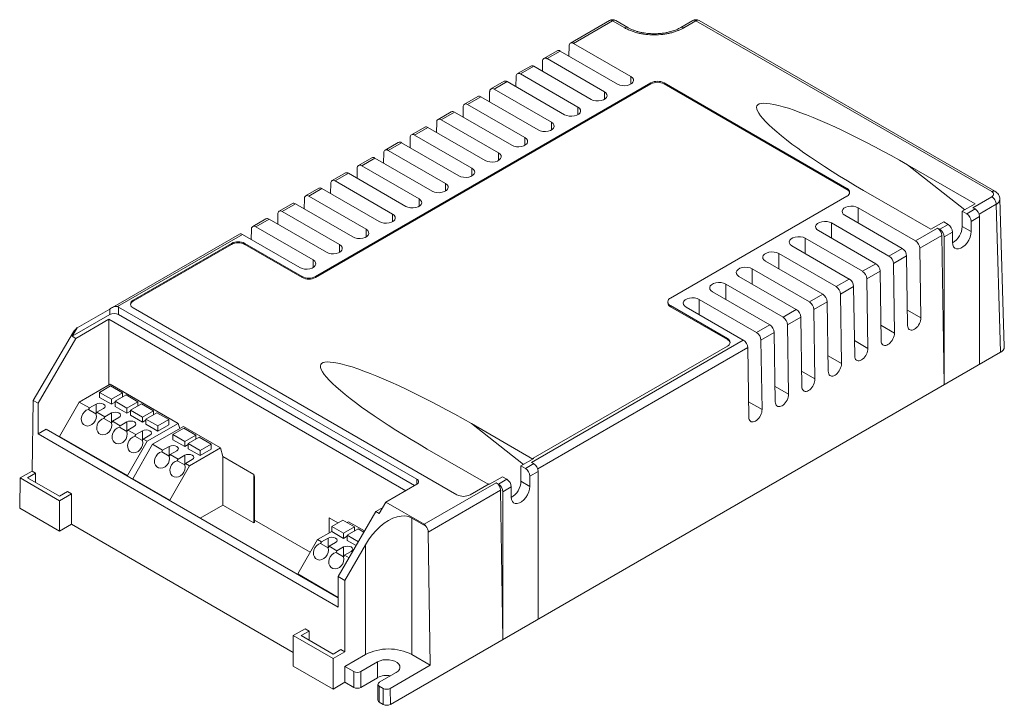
# Model space of a CAD drawing. Header units: millimetres. Extents: x -80 to 78, y -45 to 65.
import ezdxf

# ---------------------------------------------------------------- set-up
doc = ezdxf.new("R2010")
doc.units = ezdxf.units.MM

msp = doc.modelspace()

# ---------------------------------------------------------------- linework, layer by layer
at = {"color": 7, "linetype": 'Continuous', "lineweight": 15}
for p, q in [((14.25, 64.69), (7.99, 61.08)), ((17.19, 63.57), (15.25, 64.69)), ((27.6, 64.69), (25.66, 63.57)), ((76.01, 37.32), (28.6, 64.69)), ((8.49, 61.03), (14.75, 64.64)), ((16.69, 63.52), (14.75, 64.64)), ((28.1, 64.64), (26.16, 63.52)), ((28.1, 64.64), (75.51, 37.27)), ((7.76, 59), (7.78, 60.63)), ((8.49, 61.03), (17.68, 55.72)), ((5.87, 59.85), (3.75, 58.63)), ((4.25, 58.58), (6.37, 59.8)), ((4.25, 58.58), (13.44, 53.27)), ((15.56, 54.5), (6.37, 59.8)), ((1.63, 57.4), (-0.5, 56.18)), ((0, 56.13), (2.13, 57.35)), ((11.31, 52.05), (2.13, 57.35)), ((3.52, 56.55), (3.54, 58.18)), ((-0.73, 54.1), (-0.7, 55.74)), ((0, 56.13), (9.19, 50.83)), ((-32.86, 23.67), (20.88, 54.69)), ((20.88, 54.53), (-32.86, 23.51)), ((-2.62, 54.95), (-4.74, 53.73)), ((-4.24, 53.68), (-2.12, 54.9)), ((-4.24, 53.68), (4.95, 48.38)), ((7.07, 49.6), (-2.12, 54.9)), ((20.88, 54.53), (20.88, 54.69)), ((23, 54.69), (52.31, 37.77)), ((23, 54.53), (23, 54.69)), ((52.31, 37.61), (23, 54.53)), ((-6.86, 52.51), (-8.98, 51.28)), ((-8.48, 51.23), (-6.36, 52.46)), ((2.83, 47.15), (-6.36, 52.46)), ((-4.97, 51.65), (-4.95, 53.29)), ((-9.21, 49.2), (-9.19, 50.84)), ((-8.48, 51.23), (0.71, 45.93)), ((-11.1, 50.06), (-13.22, 48.83)), ((-12.72, 48.78), (-10.6, 50.01)), ((-1.41, 44.7), (-10.6, 50.01)), ((-15.34, 47.61), (-17.47, 46.38)), ((-16.97, 46.33), (-14.84, 47.56)), ((-5.66, 42.25), (-14.84, 47.56)), ((-13.46, 46.76), (-13.43, 48.39)), ((-12.72, 48.78), (-3.54, 43.48)), ((-17.7, 44.31), (-17.67, 45.94)), ((-16.97, 46.33), (-7.78, 41.03)), ((-19.59, 45.16), (-21.71, 43.93)), ((-21.21, 43.88), (-19.09, 45.11)), ((-9.9, 39.8), (-19.09, 45.11)), ((-23.83, 42.71), (-25.95, 41.48)), ((-25.45, 41.43), (-23.33, 42.66)), ((-14.14, 37.35), (-23.33, 42.66)), ((-21.94, 41.86), (-21.92, 43.49)), ((-21.21, 43.88), (-12.02, 38.58)), ((-26.18, 39.41), (-26.16, 41.04)), ((-25.45, 41.43), (-16.26, 36.13)), ((62.03, 41.55), (72.83, 35.31)), ((-28.07, 40.26), (-30.19, 39.03)), ((-29.69, 38.98), (-27.57, 40.21)), ((-18.38, 34.91), (-27.57, 40.21)), ((-30.43, 36.96), (-30.4, 38.59)), ((-29.69, 38.98), (-20.51, 33.68)), ((-32.32, 37.81), (-34.44, 36.59)), ((-33.94, 36.54), (-31.82, 37.76)), ((-33.94, 36.54), (-24.75, 31.23)), ((-22.63, 32.46), (-31.82, 37.76)), ((52.31, 36.55), (24.02, 20.22)), ((52.31, 37.61), (52.31, 37.77)), ((65.76, 31.23), (54.96, 37.47)), ((75.51, 36.46), (72.47, 34.7)), ((-36.56, 35.36), (-38.68, 34.14)), ((-38.18, 34.09), (-36.06, 35.31)), ((-26.87, 30.01), (-36.06, 35.31)), ((-34.67, 34.51), (-34.64, 36.14)), ((70.78, 34.13), (72.83, 35.31)), ((76.22, 35.25), (76.93, 11.55)), ((77.52, 12.39), (76.8, 36.11)), ((-38.91, 32.06), (-38.89, 33.69)), ((-38.18, 34.09), (-28.99, 28.78)), ((61.16, 28.17), (51.97, 33.48)), ((54.09, 34.7), (63.28, 29.4)), ((70.78, 34.13), (71.49, 33.72)), ((70.78, 31.68), (70.78, 34.13)), ((72.83, 34.5), (71.49, 33.72)), ((72.2, 32.5), (73.54, 33.27)), ((72.47, 34.7), (72.83, 34.5)), ((73.54, 33.27), (73.54, 9.59)), ((-40.8, 32.91), (-42.92, 31.69)), ((-42.42, 31.64), (-40.3, 32.86)), ((-42.42, 31.64), (-33.23, 26.33)), ((-31.11, 27.56), (-40.3, 32.86)), ((49.85, 32.25), (59.04, 26.95)), ((65.76, 31.23), (67.81, 32.42)), ((68.52, 32.01), (67.18, 31.23)), ((68.52, 32.01), (67.81, 32.42)), ((70.78, 31.68), (72.2, 30.86)), ((72.2, 30.86), (72.2, 32.5)), ((-45.04, 30.46), (-65.47, 18.67)), ((-64.57, 18.85), (-44.54, 30.41)), ((-35.36, 25.11), (-44.54, 30.41)), ((-43.15, 29.61), (-43.13, 31.24)), ((56.92, 25.72), (47.73, 31.03)), ((66.82, 31.44), (63.28, 29.4)), ((67.52, 30.23), (63.99, 28.19)), ((67.18, 31.23), (66.82, 31.44)), ((67.88, 6.33), (67.52, 30.23)), ((67.88, 30.01), (69.23, 30.78)), ((67.88, 6.33), (67.88, 30.01)), ((69.23, 30.78), (69.23, 29.15)), ((-62.07, 19.87), (-46.3, 28.98)), ((-46.3, 28.81), (-62.07, 19.71)), ((-46.3, 28.81), (-46.3, 28.98)), ((-44.18, 28.98), (-34.99, 23.67)), ((-44.18, 28.81), (-44.18, 28.98)), ((-34.99, 23.51), (-44.18, 28.81)), ((52.67, 23.27), (43.49, 28.58)), ((45.61, 29.8), (54.8, 24.5)), ((41.37, 27.35), (50.55, 22.05)), ((61.16, 28.17), (59.04, 26.95)), ((61.87, 26.96), (59.75, 25.74)), ((62.03, 15.83), (61.87, 26.96)), ((63.99, 28.19), (64.16, 17.05)), ((48.43, 20.82), (39.24, 26.13)), ((56.92, 25.72), (54.8, 24.5)), ((59.75, 25.74), (59.91, 14.6)), ((-34.99, 23.67), (-34.99, 23.51)), ((-32.86, 23.51), (-32.86, 23.67)), ((44.19, 18.38), (35, 23.68)), ((37.12, 24.9), (46.31, 19.6)), ((57.62, 24.51), (55.5, 23.29)), ((57.79, 13.38), (57.62, 24.51)), ((32.88, 22.46), (42.07, 17.15)), ((52.67, 23.27), (50.55, 22.05)), ((55.5, 23.29), (55.67, 12.15)), ((39.95, 15.93), (30.76, 21.23)), ((48.43, 20.82), (46.31, 19.6)), ((53.38, 22.06), (51.26, 20.84)), ((51.26, 20.84), (51.43, 9.71)), ((53.55, 10.93), (53.38, 22.06)), ((-62.07, 19.71), (-62.07, 19.87)), ((23.59, 19.61), (23.59, 19.44)), ((24.02, 19), (33.15, 13.73)), ((24.02, 18.83), (24.02, 19)), ((28.64, 20.01), (37.83, 14.7)), ((49.14, 19.61), (47.02, 18.39)), ((49.31, 8.48), (49.14, 19.61)), ((-65.83, 17.56), (-71.84, 14.09)), ((-71.07, 15.42), (-65.83, 18.45)), ((-65.83, 17.56), (-65.83, 18.45)), ((-64.42, 18.78), (-16.62, -8.81)), ((-64.42, 18.78), (-64.42, 17.56)), ((-16.97, -9.83), (-64.42, 17.56)), ((-10.2, -11.29), (-62.07, 18.65)), ((33.15, 13.57), (24.02, 18.83)), ((35.7, 13.48), (26.52, 18.78)), ((44.19, 18.38), (42.07, 17.15)), ((47.02, 18.39), (47.18, 7.26)), ((-71.28, 13.76), (-65.97, 16.82)), ((-65.97, 16.82), (-18.38, -10.65)), ((-65.97, 16.82), (-65.97, 6.29)), ((39.95, 15.93), (37.83, 14.7)), ((44.9, 17.17), (42.78, 15.94)), ((42.78, 15.94), (42.94, 4.81)), ((45.06, 6.03), (44.9, 17.17)), ((-78.1, 3.82), (-71.61, 14.8)), ((-71.07, 15.42), (-71.84, 14.09)), ((40.65, 14.72), (38.53, 13.49)), ((40.82, 3.58), (40.65, 14.72)), ((-77.29, 3.35), (-71.28, 13.76)), ((-71.84, 14.09), (-71.28, 13.76)), ((35.7, 13.48), (1.76, -6.12)), ((33.15, 13.57), (33.15, 13.73)), ((38.53, 13.49), (38.7, 2.36)), ((-20.86, -44.9), (76.93, 11.55)), ((33.15, 12.5), (2.03, -5.46)), ((36.58, 1.13), (36.41, 12.27)), ((-65.74, 6.42), (-70.71, 3.55)), ((-65.74, 6.42), (-54.85, 0.14)), ((-65.69, 6.13), (-67.46, 5.1)), ((-67.46, 5.1), (-65.55, 4)), ((-67.46, 4.29), (-67.46, 5.1)), ((-63.78, 5.02), (-65.69, 6.13)), ((-65.55, 4), (-63.78, 5.02)), ((-63.78, 4.37), (-63.78, 5.02)), ((-78.1, 3.82), (-78.27, -7.51)), ((-77.29, 3.35), (-78.1, 3.82)), ((-77.29, -1.55), (-77.29, 3.35)), ((-70.71, 3.55), (-73.89, -1.96)), ((-70.71, 3.55), (-69.08, 2.61)), ((-69.08, 2.61), (-68.02, 3.23)), ((-67.46, 4.29), (-65.55, 3.19)), ((-65.55, 4), (-65.55, 3.19)), ((-65.55, 3.19), (-64.98, 3.51)), ((-63.22, 4.7), (-64.98, 3.68)), ((-64.98, 3.68), (-63.07, 2.57)), ((-64.98, 2.86), (-64.98, 3.68)), ((-61.31, 3.59), (-63.22, 4.7)), ((-63.07, 2.57), (-61.31, 3.59)), ((-60.74, 3.27), (-62.51, 2.25)), ((-61.31, 2.94), (-61.31, 3.59)), ((-58.83, 2.17), (-60.74, 3.27)), ((-69.23, 2.37), (-69.08, 2.61)), ((-69.23, 2.37), (-68.03, 1.67)), ((-67.88, 1.92), (-68.03, 1.67)), ((-66.82, 2.53), (-67.88, 1.92)), ((-67.88, 1.92), (-66.61, 1.19)), ((-66.61, 1.19), (-65.55, 1.8)), ((-64.98, 2.86), (-63.07, 1.76)), ((-63.07, 2.57), (-63.07, 1.76)), ((-63.07, 1.76), (-62.51, 2.08)), ((-62.51, 2.25), (-60.6, 1.15)), ((-62.51, 1.43), (-62.51, 2.25)), ((-60.6, 1.15), (-58.83, 2.17)), ((-58.27, 1.84), (-60.03, 0.82)), ((-58.83, 1.51), (-58.83, 2.17)), ((-56.36, 0.74), (-58.27, 1.84)), ((-66.75, 0.94), (-66.61, 1.19)), ((-66.75, 0.94), (-65.55, 0.24)), ((-65.41, 0.49), (-65.55, 0.24)), ((-64.35, 1.1), (-65.41, 0.49)), ((-65.41, 0.49), (-64.13, -0.24)), ((-64.13, -0.24), (-63.07, 0.37)), ((-62.51, 1.43), (-60.6, 0.33)), ((-60.6, 1.15), (-60.6, 0.33)), ((-60.6, 0.33), (-60.03, 0.66)), ((-60.03, 0.82), (-58.12, -0.28)), ((-60.03, 0), (-60.03, 0.82)), ((-60.03, 0), (-58.12, -1.1)), ((-59.82, -2.73), (-54.85, 0.14)), ((-58.12, -0.28), (-56.36, 0.74)), ((-56.36, -0.08), (-56.36, 0.74)), ((-54.85, 0.14), (-54.62, -0.71)), ((-7.88, 0.1), (1.98, -5.59)), ((-76.01, -0.81), (-77.29, -1.55)), ((-29.2, -29.31), (-77.29, -1.55)), ((-76.01, -0.81), (-29.2, -27.84)), ((-64.28, -0.49), (-64.13, -0.24)), ((-64.28, -0.49), (-63.08, -1.19)), ((-62.93, -0.94), (-63.08, -1.19)), ((-61.87, -0.32), (-62.93, -0.94)), ((-62.93, -0.94), (-61.66, -1.67)), ((-61.66, -1.67), (-60.6, -1.06)), ((-54, -0.35), (-58.97, -3.22)), ((-58.12, -1.1), (-56.36, -0.08)), ((-58.12, -0.28), (-58.12, -1.1)), ((-53.95, -0.65), (-55.72, -1.67)), ((-48.06, -3.78), (-54, -0.35)), ((-52.04, -1.75), (-53.95, -0.65)), ((-73.89, -1.96), (-63, -8.24)), ((-73.89, -1.96), (-73.89, -2.04)), ((-63, -8.24), (-59.82, -2.73)), ((-61.8, -1.92), (-61.66, -1.67)), ((-61.8, -1.92), (-60.6, -2.61)), ((-60.46, -2.37), (-60.6, -2.61)), ((-59.4, -1.75), (-60.46, -2.37)), ((-60.46, -2.37), (-59.82, -2.73)), ((-55.72, -1.67), (-53.81, -2.77)), ((-55.72, -2.49), (-55.72, -1.67)), ((-55.72, -2.49), (-53.81, -3.59)), ((-53.81, -2.77), (-52.04, -1.75)), ((-53.81, -2.77), (-53.81, -3.59)), ((-51.48, -2.08), (-53.25, -3.1)), ((-53.25, -3.1), (-51.34, -4.2)), ((-53.25, -3.92), (-53.25, -3.1)), ((-52.04, -2.41), (-52.04, -1.75)), ((-49.57, -3.18), (-51.48, -2.08)), ((-58.97, -3.22), (-62.15, -8.73)), ((-57.35, -4.16), (-58.97, -3.22)), ((-57.49, -4.41), (-57.35, -4.16)), ((-57.49, -4.41), (-56.29, -5.1)), ((-57.35, -4.16), (-56.29, -3.55)), ((-55.08, -4.24), (-56.14, -4.86)), ((-53.81, -3.59), (-53.25, -3.26)), ((-53.25, -3.92), (-51.34, -5.02)), ((-48.06, -3.78), (-53.03, -6.65)), ((-51.34, -4.2), (-49.57, -3.18)), ((-51.34, -5.02), (-49.57, -4)), ((-51.34, -4.2), (-51.34, -5.02)), ((-49.57, -4), (-49.57, -3.18)), ((-48.06, -3.78), (-47.69, -5.17)), ((-5.18, -9.62), (-14.95, -3.98)), ((-56.14, -4.86), (-56.29, -5.1)), ((-54.87, -5.59), (-56.14, -4.86)), ((-55.02, -5.84), (-54.87, -5.59)), ((-55.02, -5.84), (-53.81, -6.53)), ((-54.87, -5.59), (-53.81, -4.98)), ((-53.67, -6.28), (-53.81, -6.53)), ((-52.61, -5.67), (-53.67, -6.28)), ((-53.03, -6.65), (-53.67, -6.28)), ((-47.69, -12.96), (-47.69, -5.17)), ((-47.69, -5.17), (-42.74, -8.03)), ((2.12, -5.51), (0.07, -6.69)), ((1.76, -6.12), (2.12, -6.32)), ((2.03, -5.46), (2.12, -5.51)), ((2.03, -5.46), (2.03, -5.56)), ((-80.18, -8.61), (-78.27, -7.51)), ((-78.98, -8.57), (-77.71, -7.84)), ((-77.71, -7.84), (-78.27, -7.51)), ((-77.71, -7.84), (-77.71, -9.31)), ((-56.21, -12.16), (-53.03, -6.65)), ((0.07, -6.69), (0.78, -7.1)), ((0.07, -9.14), (0.07, -6.69)), ((2.12, -6.32), (0.78, -7.1)), ((1.48, -8.32), (2.83, -7.55)), ((2.83, -7.55), (2.83, -31.23)), ((-80.18, -8.61), (-80.26, -13.47)), ((-73.89, -12.25), (-80.18, -8.61)), ((-73.89, -11.51), (-78.98, -8.57)), ((-63, -8.24), (-63, -8.33)), ((-62.15, -8.73), (-56.21, -12.16)), ((-62.15, -8.73), (-62.15, -8.82)), ((-42.74, -8.03), (-42.74, -15.81)), ((-42.74, -8.03), (-42.64, -8.41)), ((-42.64, -8.41), (-42.64, -15.76)), ((-3.89, -9.38), (-15.42, -16.04)), ((-2.9, -8.41), (-4.95, -9.59)), ((-3.54, -9.59), (-3.89, -9.38)), ((-2.19, -8.81), (-3.54, -9.59)), ((-2.19, -8.81), (-2.9, -8.41)), ((0.07, -9.14), (1.48, -9.96)), ((1.48, -9.96), (1.48, -8.32)), ((-72.62, -10.78), (-73.89, -11.51)), ((-71.98, -11.14), (-72.62, -10.78)), ((-16.62, -9.63), (-21.57, -12.49)), ((-3.19, -10.59), (-14.78, -17.29)), ((-5.04, -9.54), (-8.08, -11.29)), ((-4.95, -9.59), (-5.04, -9.54)), ((-2.83, -34.49), (-3.19, -10.59)), ((-2.83, -10.81), (-1.48, -10.04)), ((-2.83, -34.49), (-2.83, -10.81)), ((-1.48, -10.04), (-1.48, -11.67)), ((-71.98, -11.14), (-73.89, -12.25)), ((-73.89, -12.25), (-73.89, -17.14)), ((-71.98, -11.14), (-71.98, -16.04)), ((-56.21, -12.24), (-56.21, -12.16)), ((-22.63, -14.32), (-21.57, -12.49)), ((-21.57, -12.49), (-15.42, -16.04)), ((-80.26, -13.47), (-73.89, -17.14)), ((-51.33, -15.06), (-47.69, -12.96)), ((-47.69, -12.96), (-42.74, -15.81)), ((-29.2, -24.41), (-23.19, -14)), ((-22.06, -13.34), (-23.19, -14)), ((-23.19, -14), (-22.63, -14.32)), ((-42.64, -15.76), (-42.74, -15.81)), ((-33.69, -20.51), (-42.64, -15.35)), ((-30.65, -17.41), (-30.65, -15.01)), ((-30.65, -15.01), (-29.28, -15.8)), ((-28.5, -15.35), (-30.26, -16.37)), ((-26.59, -16.45), (-28.5, -15.35)), ((-27.56, -15.62), (-27.79, -15.75)), ((-24.99, -17.1), (-27.56, -15.62)), ((-17.43, -15.04), (-15.18, -16.34)), ((-17.43, -36.92), (-17.43, -15.04)), ((-73.89, -17.14), (-71.98, -16.04)), ((-71.98, -16.04), (-36.42, -36.58)), ((-30.26, -17.18), (-32.53, -18.49)), ((-30.26, -16.37), (-28.35, -17.47)), ((-30.26, -17.18), (-30.26, -16.37)), ((-30.26, -17.18), (-28.35, -18.29)), ((-28.35, -17.47), (-26.59, -16.45)), ((-26.02, -16.77), (-27.79, -17.8)), ((-26.59, -17.1), (-26.59, -16.45)), ((-25.1, -17.31), (-26.02, -16.77)), ((-14.78, -17.29), (-14.46, -38.63)), ((-32.53, -18.49), (-35.71, -24)), ((-31.89, -18.86), (-32.53, -18.49)), ((-32.03, -19.11), (-31.89, -18.86)), ((-31.89, -18.86), (-30.83, -18.24)), ((-28.35, -17.47), (-28.35, -18.29)), ((-28.35, -18.29), (-27.79, -17.96)), ((-27.79, -17.8), (-25.99, -18.84)), ((-27.79, -18.61), (-27.79, -17.8)), ((-27.79, -18.61), (-26.34, -19.45)), ((-32.03, -19.11), (-30.83, -19.8)), ((-30.69, -19.55), (-30.83, -19.8)), ((-29.63, -18.94), (-30.69, -19.55)), ((-29.42, -20.29), (-30.69, -19.55)), ((-29.56, -20.53), (-29.42, -20.29)), ((-29.42, -20.29), (-28.35, -19.67)), ((-27.15, -20.37), (-28.21, -20.98)), ((-28.14, -25.02), (-24.85, -19.33)), ((-24.85, -19.33), (-24.85, -36.92)), ((-29.56, -20.53), (-28.36, -21.23)), ((-28.21, -20.98), (-28.36, -21.23)), ((-27.47, -21.41), (-28.21, -20.98)), ((-35.71, -24), (-29.2, -27.76)), ((-35.71, -24), (-35.71, -24.08)), ((-28.14, -25.02), (-29.2, -24.41)), ((-29.2, -24.41), (-29.2, -29.31)), ((-28.14, -36.45), (-28.14, -25.02)), ((-36.42, -33.88), (-34.51, -32.78)), ((-34.51, -32.78), (-33.87, -33.15)), ((-30.05, -37.55), (-36.42, -33.88)), ((-36.42, -33.88), (-36.42, -38.78)), ((-35.14, -33.88), (-33.87, -33.15)), ((-30.05, -36.82), (-35.14, -33.88)), ((-33.87, -33.15), (-33.87, -34.61)), ((-28.78, -36.08), (-30.05, -36.82)), ((-28.78, -36.08), (-28.14, -36.45)), ((-30.05, -37.55), (-28.14, -36.45)), ((-30.05, -42.45), (-30.05, -37.55)), ((-24.85, -36.92), (-28.14, -38.82)), ((-14.46, -38.63), (-17.43, -36.92)), ((-36.42, -38.78), (-30.05, -42.45)), ((-28.14, -38.82), (-28.14, -41.35)), ((-26.73, -39.64), (-28.14, -38.82)), ((-25.6, -39.64), (-22.91, -38.09)), ((-22.91, -40.62), (-22.91, -38.09)), ((-14.46, -38.63), (-20.9, -42.35)), ((-26.73, -42.17), (-26.73, -39.64)), ((-25.6, -42.17), (-25.6, -39.64)), ((-25.6, -42.17), (-22.91, -40.62)), ((-19.94, -39.8), (-22.63, -41.35)), ((-30.05, -42.45), (-28.14, -41.35)), ((-28.14, -41.35), (-26.73, -42.17)), ((-22.86, -41.68), (-22.86, -44.21)), ((-22.63, -42), (-22.03, -42.35)), ((-22.63, -44.54), (-22.63, -42)), ((-22.03, -42.35), (-21.99, -44.9)), ((-20.9, -42.35), (-20.86, -44.9)), ((-22.63, -44.54), (-21.99, -44.9))]:
    msp.add_line(p, q, dxfattribs=at)
at = {"color": 8, "linetype": 'Continuous', "lineweight": 15}
for p, q in [((17.68, 55.72), (17.68, 54.5)), ((13.44, 53.27), (13.44, 52.05)), ((9.19, 50.83), (9.19, 49.6)), ((4.95, 48.38), (4.95, 47.15)), ((0.71, 45.93), (0.71, 44.7)), ((-3.54, 43.48), (-3.54, 42.25)), ((-7.78, 41.03), (-7.78, 39.8)), ((62.03, 41.55), (71.21, 34.38)), ((-12.02, 38.58), (-12.02, 37.35)), ((-16.26, 36.13), (-16.26, 34.91)), ((76.22, 35.25), (73.47, 33.66)), ((-20.51, 33.68), (-20.51, 32.46)), ((54.09, 32.25), (54.09, 34.7)), ((49.85, 29.8), (49.85, 32.25)), ((-24.75, 31.23), (-24.75, 30.01)), ((-28.99, 28.78), (-28.99, 27.56)), ((45.61, 27.35), (45.61, 29.8)), ((41.37, 24.9), (41.37, 27.35)), ((-33.23, 26.33), (-33.23, 25.11)), ((37.12, 22.46), (37.12, 24.9)), ((32.88, 20.01), (32.88, 22.46)), ((28.64, 17.56), (28.64, 20.01)), ((62, 18.3), (64.16, 17.05)), ((59.91, 14.6), (57.75, 15.85)), ((53.51, 13.4), (55.67, 12.15)), ((36.41, 12.27), (2.76, -7.16)), ((49.27, 10.95), (51.43, 9.71)), ((45.03, 8.5), (47.18, 7.26)), ((40.78, 6.05), (42.94, 4.81)), ((-68.02, 1.68), (-68.02, 3.23)), ((36.54, 3.6), (38.7, 2.36)), ((-65.55, 0.25), (-65.55, 1.8)), ((-63.07, -1.18), (-63.07, 0.37)), ((-7.88, 0.1), (0.5, -6.44)), ((-60.6, -2.61), (-60.6, -1.06)), ((-56.29, -5.1), (-56.29, -3.55)), ((-53.81, -6.53), (-53.81, -4.98)), ((-16.62, -9.63), (-16.62, -8.81)), ((-30.83, -19.8), (-30.83, -18.24)), ((-28.35, -21.22), (-28.35, -19.67))]:
    msp.add_line(p, q, dxfattribs=at)
at = {"color": 7, "linetype": 'Continuous', "lineweight": 15, "flags": 128}
for points in [[(17.68, 55.72), (17.93, 55.53), (18.08, 55.3), (18.11, 55.05), (18.02, 54.81), (17.82, 54.59), (17.52, 54.42), (17.14, 54.3), (16.72, 54.25), (16.3, 54.27), (15.9, 54.35), (15.56, 54.5)], [(13.44, 53.27), (13.69, 53.08), (13.84, 52.85), (13.87, 52.6), (13.78, 52.36), (13.58, 52.14), (13.27, 51.97), (12.9, 51.85), (12.48, 51.8), (12.06, 51.82), (11.66, 51.9), (11.31, 52.05)], [(9.19, 50.83), (9.45, 50.63), (9.6, 50.4), (9.63, 50.15), (9.54, 49.91), (9.33, 49.69), (9.03, 49.52), (8.66, 49.4), (8.24, 49.35), (7.81, 49.37), (7.41, 49.45), (7.07, 49.6)], [(54.96, 37.47), (53.66, 38.22), (52.38, 38.99), (51.13, 39.75), (49.91, 40.52), (48.72, 41.28), (47.58, 42.03), (46.48, 42.77), (45.42, 43.5), (44.42, 44.21), (43.48, 44.9), (42.6, 45.57), (41.79, 46.22), (41.05, 46.84), (40.37, 47.43), (39.77, 47.98), (39.25, 48.5), (38.81, 48.99), (38.45, 49.43), (38.17, 49.83), (37.97, 50.2), (37.86, 50.51), (37.83, 50.79), (37.89, 51.01), (38.03, 51.19), (38.26, 51.32), (38.57, 51.4), (38.96, 51.44), (39.43, 51.42), (39.98, 51.36), (40.61, 51.24), (41.31, 51.08), (42.08, 50.87), (42.92, 50.62), (43.82, 50.32), (44.78, 49.97), (45.8, 49.58), (46.87, 49.15), (47.99, 48.68), (49.15, 48.17), (50.35, 47.63), (51.58, 47.05), (52.85, 46.45), (54.13, 45.81), (55.43, 45.15), (56.75, 44.46), (58.07, 43.76), (59.4, 43.04), (60.72, 42.3), (62.03, 41.55)], [(4.95, 48.38), (5.21, 48.18), (5.35, 47.95), (5.39, 47.7), (5.29, 47.46), (5.09, 47.24), (4.79, 47.07), (4.41, 46.95), (4, 46.9), (3.57, 46.92), (3.17, 47), (2.83, 47.15)], [(0.71, 45.93), (0.96, 45.73), (1.11, 45.5), (1.14, 45.25), (1.05, 45.01), (0.85, 44.8), (0.55, 44.62), (0.17, 44.5), (-0.25, 44.45), (-0.67, 44.47), (-1.07, 44.55), (-1.41, 44.7)], [(-3.54, 43.48), (-3.28, 43.28), (-3.13, 43.05), (-3.1, 42.8), (-3.19, 42.56), (-3.4, 42.35), (-3.7, 42.17), (-4.07, 42.05), (-4.49, 42), (-4.92, 42.02), (-5.32, 42.11), (-5.66, 42.25)], [(-7.78, 41.03), (-7.52, 40.83), (-7.37, 40.6), (-7.34, 40.35), (-7.43, 40.11), (-7.64, 39.9), (-7.94, 39.72), (-8.31, 39.6), (-8.73, 39.55), (-9.16, 39.57), (-9.56, 39.66), (-9.9, 39.8)], [(-12.02, 38.58), (-11.76, 38.38), (-11.62, 38.15), (-11.59, 37.91), (-11.68, 37.66), (-11.88, 37.45), (-12.18, 37.27), (-12.56, 37.16), (-12.97, 37.1), (-13.4, 37.12), (-13.8, 37.21), (-14.14, 37.35)], [(-16.26, 36.13), (-16.01, 35.93), (-15.86, 35.7), (-15.83, 35.46), (-15.92, 35.22), (-16.12, 35), (-16.43, 34.82), (-16.8, 34.71), (-17.22, 34.65), (-17.64, 34.67), (-18.04, 34.76), (-18.38, 34.91)], [(51.97, 33.48), (51.72, 33.67), (51.57, 33.9), (51.54, 34.15), (51.63, 34.39), (51.83, 34.61), (52.13, 34.78), (52.51, 34.9), (52.93, 34.95), (53.35, 34.94), (53.75, 34.85), (54.09, 34.7)], [(-20.51, 33.68), (-20.25, 33.48), (-20.1, 33.25), (-20.07, 33.01), (-20.16, 32.77), (-20.37, 32.55), (-20.67, 32.38), (-21.04, 32.26), (-21.46, 32.2), (-21.89, 32.22), (-22.29, 32.31), (-22.63, 32.46)], [(47.73, 31.03), (47.47, 31.22), (47.32, 31.46), (47.29, 31.7), (47.38, 31.94), (47.59, 32.16), (47.89, 32.33), (48.27, 32.45), (48.68, 32.5), (49.11, 32.49), (49.51, 32.4), (49.85, 32.25)], [(-24.75, 31.23), (-24.49, 31.03), (-24.34, 30.8), (-24.31, 30.56), (-24.4, 30.32), (-24.61, 30.1), (-24.91, 29.93), (-25.29, 29.81), (-25.7, 29.76), (-26.13, 29.77), (-26.53, 29.86), (-26.87, 30.01)], [(43.49, 28.58), (43.23, 28.78), (43.08, 29.01), (43.05, 29.25), (43.14, 29.49), (43.35, 29.71), (43.65, 29.88), (44.02, 30), (44.44, 30.05), (44.87, 30.04), (45.27, 29.95), (45.61, 29.8)], [(69.23, 29.15), (69.27, 28.76), (69.4, 28.45), (69.6, 28.23), (69.87, 28.11), (70.18, 28.1), (70.53, 28.2), (70.89, 28.41), (71.24, 28.71), (71.55, 29.08), (71.82, 29.51), (72.03, 29.97), (72.15, 30.43), (72.2, 30.86)], [(-28.99, 28.78), (-28.74, 28.59), (-28.59, 28.35), (-28.56, 28.11), (-28.65, 27.87), (-28.85, 27.65), (-29.15, 27.48), (-29.53, 27.36), (-29.95, 27.31), (-30.37, 27.32), (-30.77, 27.41), (-31.11, 27.56)], [(39.24, 26.13), (38.99, 26.33), (38.84, 26.56), (38.81, 26.8), (38.9, 27.04), (39.1, 27.26), (39.41, 27.43), (39.78, 27.55), (40.2, 27.61), (40.62, 27.59), (41.02, 27.5), (41.37, 27.35)], [(-33.23, 26.33), (-32.98, 26.14), (-32.83, 25.9), (-32.8, 25.66), (-32.89, 25.42), (-33.09, 25.2), (-33.4, 25.03), (-33.77, 24.91), (-34.19, 24.86), (-34.61, 24.87), (-35.01, 24.96), (-35.36, 25.11)], [(35, 23.68), (34.75, 23.88), (34.6, 24.11), (34.57, 24.35), (34.66, 24.59), (34.86, 24.81), (35.16, 24.99), (35.54, 25.1), (35.96, 25.16), (36.38, 25.14), (36.78, 25.05), (37.12, 24.9)], [(30.76, 21.23), (30.5, 21.43), (30.35, 21.66), (30.32, 21.9), (30.41, 22.15), (30.62, 22.36), (30.92, 22.54), (31.3, 22.65), (31.71, 22.71), (32.14, 22.69), (32.54, 22.6), (32.88, 22.46)], [(26.52, 18.78), (26.26, 18.98), (26.11, 19.21), (26.08, 19.46), (26.17, 19.7), (26.38, 19.91), (26.68, 20.09), (27.05, 20.21), (27.47, 20.26), (27.9, 20.24), (28.3, 20.15), (28.64, 20.01)], [(64.16, 17.05), (64.14, 16.83), (64.1, 16.59), (64.02, 16.35), (63.92, 16.12), (63.79, 15.89), (63.64, 15.68), (63.47, 15.49), (63.3, 15.33), (63.11, 15.21), (62.93, 15.12), (62.75, 15.07), (62.58, 15.06), (62.43, 15.1), (62.29, 15.18), (62.19, 15.29), (62.1, 15.44), (62.05, 15.62), (62.03, 15.83)], [(59.91, 14.6), (59.9, 14.38), (59.86, 14.14), (59.78, 13.9), (59.68, 13.67), (59.55, 13.44), (59.4, 13.23), (59.23, 13.04), (59.05, 12.88), (58.87, 12.76), (58.69, 12.67), (58.51, 12.62), (58.34, 12.62), (58.18, 12.65), (58.05, 12.73), (57.94, 12.84), (57.86, 12.99), (57.81, 13.17), (57.79, 13.38)], [(55.67, 12.15), (55.66, 11.93), (55.61, 11.7), (55.54, 11.45), (55.43, 11.22), (55.31, 10.99), (55.16, 10.78), (54.99, 10.59), (54.81, 10.43), (54.63, 10.31), (54.44, 10.22), (54.26, 10.17), (54.1, 10.17), (53.94, 10.2), (53.81, 10.28), (53.7, 10.39), (53.62, 10.54), (53.57, 10.72), (53.55, 10.93)], [(-14.95, -3.98), (-16.25, -3.22), (-17.52, -2.46), (-18.78, -1.69), (-20, -0.93), (-21.19, -0.17), (-22.33, 0.58), (-23.43, 1.32), (-24.49, 2.05), (-25.48, 2.76), (-26.43, 3.46), (-27.3, 4.13), (-28.12, 4.77), (-28.86, 5.39), (-29.54, 5.98), (-30.14, 6.53), (-30.66, 7.05), (-31.1, 7.54), (-31.46, 7.98), (-31.74, 8.39), (-31.94, 8.75), (-32.05, 9.07), (-32.08, 9.34), (-32.02, 9.57), (-31.88, 9.74), (-31.65, 9.87), (-31.34, 9.96), (-30.95, 9.99), (-30.48, 9.97), (-29.93, 9.91), (-29.3, 9.8), (-28.6, 9.64), (-27.83, 9.43), (-26.99, 9.17), (-26.09, 8.87), (-25.13, 8.52), (-24.11, 8.13), (-23.04, 7.7), (-21.92, 7.23), (-20.76, 6.73), (-19.56, 6.18), (-18.32, 5.61), (-17.06, 5), (-15.78, 4.36), (-14.47, 3.7), (-13.16, 3.02), (-11.84, 2.31), (-10.51, 1.59), (-9.19, 0.85), (-7.88, 0.1)], [(51.43, 9.71), (51.41, 9.48), (51.37, 9.25), (51.29, 9.01), (51.19, 8.77), (51.06, 8.54), (50.91, 8.33), (50.75, 8.14), (50.57, 7.98), (50.39, 7.86), (50.2, 7.77), (50.02, 7.72), (49.85, 7.72), (49.7, 7.75), (49.57, 7.83), (49.46, 7.94), (49.38, 8.1), (49.33, 8.28), (49.31, 8.48)], [(47.18, 7.26), (47.17, 7.03), (47.13, 6.8), (47.05, 6.56), (46.95, 6.32), (46.82, 6.09), (46.67, 5.88), (46.5, 5.69), (46.33, 5.53), (46.14, 5.41), (45.96, 5.32), (45.78, 5.27), (45.61, 5.27), (45.46, 5.3), (45.32, 5.38), (45.21, 5.5), (45.13, 5.65), (45.08, 5.83), (45.06, 6.03)], [(42.94, 4.81), (42.93, 4.58), (42.88, 4.35), (42.81, 4.11), (42.71, 3.87), (42.58, 3.64), (42.43, 3.43), (42.26, 3.24), (42.08, 3.08), (41.9, 2.96), (41.72, 2.87), (41.54, 2.82), (41.37, 2.82), (41.21, 2.85), (41.08, 2.93), (40.97, 3.05), (40.89, 3.2), (40.84, 3.38), (40.82, 3.58)], [(-66.82, 2.53), (-66.64, 2.69), (-66.57, 2.88), (-66.64, 3.07), (-66.82, 3.23), (-67.1, 3.33), (-67.42, 3.37), (-67.75, 3.33), (-68.02, 3.23)], [(-69.23, 2.37), (-69.58, 2.23), (-69.89, 1.99), (-70.14, 1.67), (-70.32, 1.31), (-70.39, 0.91), (-70.37, 0.54), (-70.24, 0.2), (-70.02, -0.06), (-69.73, -0.23), (-69.4, -0.29), (-69.04, -0.23), (-68.7, -0.06), (-68.4, 0.2), (-68.17, 0.53), (-68.02, 0.91), (-67.97, 1.3), (-68.03, 1.67)], [(-64.35, 1.1), (-64.16, 1.26), (-64.1, 1.45), (-64.16, 1.64), (-64.35, 1.8), (-64.62, 1.9), (-64.95, 1.94), (-65.27, 1.9), (-65.55, 1.8)], [(38.7, 2.36), (38.69, 2.13), (38.64, 1.9), (38.57, 1.66), (38.46, 1.42), (38.33, 1.19), (38.19, 0.98), (38.02, 0.79), (37.84, 0.63), (37.66, 0.51), (37.47, 0.42), (37.29, 0.37), (37.12, 0.37), (36.97, 0.41), (36.84, 0.48), (36.73, 0.6), (36.65, 0.75), (36.6, 0.93), (36.58, 1.13)], [(-66.75, 0.94), (-67.1, 0.8), (-67.42, 0.56), (-67.67, 0.25), (-67.84, -0.12), (-67.92, -0.51), (-67.89, -0.89), (-67.76, -1.23), (-67.55, -1.49), (-67.26, -1.66), (-66.92, -1.71), (-66.57, -1.66), (-66.23, -1.49), (-65.93, -1.23), (-65.69, -0.9), (-65.54, -0.52), (-65.5, -0.13), (-65.55, 0.24)], [(-61.87, -0.32), (-61.69, -0.17), (-61.62, 0.02), (-61.69, 0.21), (-61.87, 0.37), (-62.15, 0.48), (-62.47, 0.51), (-62.8, 0.48), (-63.07, 0.37)], [(-64.28, -0.49), (-64.63, -0.63), (-64.94, -0.87), (-65.19, -1.18), (-65.37, -1.55), (-65.44, -1.94), (-65.42, -2.32), (-65.29, -2.66), (-65.07, -2.92), (-64.78, -3.08), (-64.45, -3.14), (-64.09, -3.09), (-63.75, -2.92), (-63.45, -2.66), (-63.22, -2.32), (-63.07, -1.95), (-63.02, -1.56), (-63.08, -1.19)], [(-59.4, -1.75), (-59.21, -1.59), (-59.15, -1.41), (-59.21, -1.22), (-59.4, -1.06), (-59.67, -0.95), (-60, -0.92), (-60.32, -0.95), (-60.6, -1.06)], [(-61.8, -1.92), (-62.15, -2.06), (-62.47, -2.29), (-62.72, -2.61), (-62.89, -2.98), (-62.97, -3.37), (-62.94, -3.75), (-62.81, -4.09), (-62.6, -4.35), (-62.31, -4.51), (-61.97, -4.57), (-61.62, -4.51), (-61.28, -4.35), (-60.98, -4.09), (-60.74, -3.75), (-60.59, -3.38), (-60.55, -2.98), (-60.6, -2.61)], [(-57.49, -4.41), (-57.84, -4.55), (-58.15, -4.78), (-58.41, -5.1), (-58.58, -5.47), (-58.65, -5.86), (-58.63, -6.24), (-58.5, -6.58), (-58.28, -6.84), (-57.99, -7), (-57.66, -7.06), (-57.3, -7), (-56.96, -6.84), (-56.66, -6.58), (-56.43, -6.24), (-56.28, -5.87), (-56.23, -5.47), (-56.29, -5.1)], [(-55.08, -4.24), (-54.9, -4.08), (-54.83, -3.9), (-54.9, -3.71), (-55.08, -3.55), (-55.36, -3.44), (-55.68, -3.41), (-56.01, -3.44), (-56.29, -3.55)], [(-55.02, -5.84), (-55.36, -5.98), (-55.68, -6.21), (-55.93, -6.53), (-56.1, -6.9), (-56.18, -7.29), (-56.15, -7.67), (-56.02, -8), (-55.81, -8.27), (-55.52, -8.43), (-55.18, -8.49), (-54.83, -8.43), (-54.49, -8.27), (-54.19, -8.01), (-53.95, -7.67), (-53.81, -7.29), (-53.76, -6.9), (-53.81, -6.53)], [(-52.61, -5.67), (-52.42, -5.51), (-52.36, -5.32), (-52.42, -5.14), (-52.61, -4.98), (-52.88, -4.87), (-53.21, -4.83), (-53.54, -4.87), (-53.81, -4.98)], [(-1.48, -11.67), (-1.44, -12.06), (-1.31, -12.37), (-1.11, -12.59), (-0.84, -12.71), (-0.53, -12.72), (-0.18, -12.62), (0.18, -12.41), (0.53, -12.11), (0.84, -11.74), (1.11, -11.31), (1.31, -10.85), (1.44, -10.39), (1.48, -9.96)], [(-17.43, -15.04), (-17.95, -14.81), (-18.52, -14.7), (-19.13, -14.71), (-19.78, -14.83), (-20.46, -15.06), (-21.14, -15.41), (-21.83, -15.85), (-22.5, -16.4), (-23.15, -17.03), (-23.77, -17.73), (-24.34, -18.5), (-24.85, -19.33)], [(-29.63, -18.94), (-29.44, -18.78), (-29.38, -18.59), (-29.44, -18.4), (-29.63, -18.24), (-29.9, -18.14), (-30.23, -18.1), (-30.55, -18.14), (-30.83, -18.24)], [(-32.03, -19.11), (-32.38, -19.24), (-32.7, -19.48), (-32.95, -19.8), (-33.12, -20.17), (-33.2, -20.56), (-33.17, -20.94), (-33.04, -21.27), (-32.83, -21.53), (-32.54, -21.7), (-32.2, -21.76), (-31.85, -21.7), (-31.51, -21.53), (-31.21, -21.27), (-30.97, -20.94), (-30.83, -20.56), (-30.78, -20.17), (-30.83, -19.8)], [(-27.15, -20.37), (-26.97, -20.21), (-26.9, -20.02), (-26.97, -19.83), (-27.15, -19.67), (-27.43, -19.57), (-27.75, -19.53), (-28.08, -19.57), (-28.35, -19.67)], [(-29.56, -20.53), (-29.91, -20.67), (-30.22, -20.91), (-30.48, -21.23), (-30.65, -21.6), (-30.72, -21.99), (-30.7, -22.36), (-30.57, -22.7), (-30.35, -22.96), (-30.06, -23.13), (-29.73, -23.19), (-29.37, -23.13), (-29.03, -22.96), (-28.73, -22.7), (-28.5, -22.37), (-28.35, -21.99), (-28.3, -21.6), (-28.36, -21.23)], [(-22.91, -38.09), (-22.51, -37.9), (-22.05, -37.78), (-21.55, -37.73), (-21.05, -37.75), (-20.56, -37.84), (-20.13, -37.99), (-19.77, -38.19), (-19.51, -38.44), (-19.36, -38.72), (-19.33, -39.02), (-19.42, -39.3), (-19.63, -39.57), (-19.94, -39.8)]]:
    msp.add_lwpolyline(points, dxfattribs=at)
at = {"color": 7, "linetype": 'Continuous', "lineweight": 15}
for centre, radius, start, end in [((14.75, 63.82), 1, 60.0027, 119.9973), ((28.1, 63.82), 1, 60.0027, 119.9973), ((8.21, 60.69), 0.435, 50.5632, 187.7157), ((3.97, 58.24), 0.435, 50.5632, 187.7157), ((6.08, 59.42), 0.48, 52.8179, 115.8716), ((1.84, 56.97), 0.48, 52.8179, 115.8716), ((-0.27, 55.79), 0.435, 50.5632, 187.7157), ((-4.51, 53.34), 0.435, 50.5632, 187.7157), ((-2.41, 54.52), 0.48, 52.8179, 115.8716), ((21.94, 52.65), 2.31, 62.6097, 117.3903), ((21.94, 52.48), 2.31, 62.6097, 117.3903), ((-6.65, 52.07), 0.48, 52.8179, 115.8716), ((-8.76, 50.9), 0.435, 50.5632, 187.7157), ((-10.89, 49.62), 0.48, 52.8179, 115.8716), ((-15.14, 47.17), 0.48, 52.8179, 115.8716), ((-13, 48.45), 0.435, 50.5632, 187.7157), ((-17.24, 46), 0.435, 50.5632, 187.7157), ((-19.38, 44.73), 0.48, 52.8179, 115.8716), ((-23.62, 42.28), 0.48, 52.8179, 115.8716), ((-21.48, 43.55), 0.435, 50.5632, 187.7157), ((-25.73, 41.1), 0.435, 50.5632, 187.7157), ((-27.86, 39.83), 0.48, 52.8179, 115.8716), ((-29.97, 38.65), 0.435, 50.5632, 187.7157), ((-34.21, 36.2), 0.435, 50.5632, 187.7157), ((-32.11, 37.38), 0.48, 52.8179, 115.8716), ((52.08, 37.16), 0.655, 290.7834, 69.2166), ((51.97, 36.89), 0.789, 13.4672, 64.9156), ((-36.35, 34.93), 0.48, 52.8179, 115.8716), ((-38.46, 33.75), 0.435, 50.5632, 187.7157), ((70.66, 32.43), 1.54, 2.6055, 57.3945), ((72, 33.2), 1.54, 2.6055, 57.3945), ((-42.7, 31.3), 0.435, 50.5632, 187.7157), ((-40.59, 32.48), 0.48, 52.8179, 115.8716), ((67.69, 30.71), 1.54, 2.6055, 57.3945), ((67.6, 31.8), 3.18, 300.6905, 357.7695), ((-44.83, 30.03), 0.48, 52.8179, 115.8716), ((65.99, 30.14), 1.54, 3.2297, 57.3477), ((66.35, 29.94), 1.54, 2.6055, 57.3945), ((-45.24, 26.93), 2.31, 62.6097, 117.3903), ((-45.24, 26.77), 2.31, 62.6097, 117.3903), ((62.45, 28.1), 1.54, 3.2297, 57.3477), ((58.21, 25.65), 1.54, 3.2297, 57.3477), ((60.33, 26.88), 1.54, 3.2297, 57.3477), ((56.09, 24.43), 1.54, 3.2297, 57.3477), ((-33.92, 25.72), 2.31, 242.6097, 297.3903), ((53.97, 23.2), 1.54, 3.2297, 57.3477), ((-33.92, 25.55), 2.31, 242.6097, 297.3903), ((51.84, 21.98), 1.54, 3.2297, 57.3477), ((47.6, 19.53), 1.54, 3.2297, 57.3477), ((49.72, 20.75), 1.54, 3.2297, 57.3477), ((-61.73, 19), 0.789, 115.0844, 166.5328), ((-61.83, 19.26), 0.655, 110.7834, 249.2166), ((24.34, 19.52), 0.754, 185.6948, 245.6253), ((24.26, 19.61), 0.655, 110.7834, 249.2166), ((45.48, 18.3), 1.54, 3.2297, 57.3477), ((-65.12, 16.19), 1.54, 62.6097, 117.3903), ((-64.95, 17.84), 1.08, 60.2052, 69.0283), ((43.36, 17.08), 1.54, 3.2297, 57.3477), ((39.12, 14.63), 1.54, 3.2297, 57.3477), ((41.24, 15.85), 1.54, 3.2297, 57.3477), ((-69.74, 13.72), 2.17, 127.9833, 149.9896), ((36.99, 13.4), 1.54, 3.2297, 57.3477), ((32.91, 13.12), 0.655, 290.7834, 69.2166), ((32.81, 12.85), 0.789, 13.4672, 64.9156), ((34.87, 12.18), 1.54, 3.2297, 57.3477), ((76.57, 12.43), 0.952, 292.5884, 357.4324), ((-0.05, -8.39), 1.54, 2.6055, 57.3945), ((1.29, -7.62), 1.54, 2.6055, 57.3945), ((-16.77, -9.22), 0.437, 290.7834, 69.2166), ((-4.72, -10.68), 1.54, 3.2297, 57.3477), ((-3.02, -10.11), 1.54, 2.6055, 57.3945), ((-3.11, -9.02), 3.18, 300.6905, 357.7695), ((-4.36, -10.88), 1.54, 2.6055, 57.3945), ((-9.14, -9.25), 2.31, 242.6097, 297.3903), ((-15.71, -16.51), 0.554, 18.1167, 58.5451), ((-16.34, -17.38), 1.56, 3.4413, 42.0644), ((-21.14, -44.02), 8.01, 62.391, 117.609), ((-26.16, -38.54), 1.23, 242.6097, 297.3903), ((-21.42, -43.52), 3.27, 79.525, 117.1281), ((-26.16, -41.08), 1.23, 242.6097, 297.3903), ((-22.5, -41.68), 0.349, 110.7834, 249.2166), ((-21.46, -41.26), 1.22, 242.4781, 297.5169), ((-22.46, -44.17), 0.402, 185.6948, 245.6253), ((-21.43, -43.82), 1.22, 242.4779, 297.517)]:
    msp.add_arc(centre, radius, start, end, dxfattribs=at)
at = {"color": 8, "linetype": 'Continuous', "lineweight": 15}
for centre, radius, start, end in [((14.46, 64.26), 0.48, 52.8179, 115.8718), ((15.04, 64.24), 0.494, 65.0771, 126.2332), ((27.81, 64.26), 0.48, 52.8179, 115.8716), ((28.4, 64.24), 0.494, 65.0771, 126.2333), ((16.98, 63.14), 0.479, 63.4765, 127.2469), ((25.87, 63.12), 0.492, 53.714, 115.5061)]:
    msp.add_arc(centre, radius, start, end, dxfattribs=at)
at = {"color": 7, "linetype": 'Continuous', "lineweight": 15}
for points, knots in [([(26.16, 63.52), (26.11, 63.49), (25.99, 63.42), (25.81, 63.33), (25.62, 63.24), (25.42, 63.15), (25.11, 63.02), (24.68, 62.86), (24.08, 62.7), (23.46, 62.56), (22.57, 62.43), (21.43, 62.36), (20.28, 62.43), (19.39, 62.56), (18.77, 62.7), (18.18, 62.86), (17.69, 63.04), (17.3, 63.21), (16.98, 63.36), (16.78, 63.46), (16.69, 63.52)], [0, 0, 0, 0, 0.023336, 0.04663, 0.069911, 0.093213, 0.116565, 0.178303, 0.240092, 0.304405, 0.368768, 0.500006, 0.631244, 0.695556, 0.759919, 0.821658, 0.883446, 0.922311, 0.961114, 1, 1, 1, 1]), ([(21.43, 62.57), (21.17, 62.58), (20.8, 62.58), (20.27, 62.63), (19.82, 62.69), (19.3, 62.78), (18.78, 62.91), (18.27, 63.07), (17.79, 63.26), (17.43, 63.43), (17.24, 63.54), (17.19, 63.57)], [0, 0, 0, 0, 0.16306, 0.229501, 0.339113, 0.451945, 0.571783, 0.69533, 0.821191, 0.9483, 1, 1, 1, 1]), ([(25.66, 63.57), (25.59, 63.53), (25.37, 63.4), (24.95, 63.21), (24.4, 63.01), (23.82, 62.85), (23.26, 62.73), (22.75, 62.65), (22.27, 62.6), (21.83, 62.57), (21.54, 62.57), (21.43, 62.57)], [0, 0, 0, 0, 0.067078, 0.208503, 0.349023, 0.48666, 0.61586, 0.72678, 0.818073, 0.927017, 1, 1, 1, 1]), ([(75.51, 36.46), (75.7, 36.56), (75.8, 36.71), (75.8, 36.94), (75.78, 37.02), (75.68, 37.16), (75.6, 37.22), (75.51, 37.27)], [0, 0, 0, 0, 0.5, 0.5, 0.75, 0.75, 1, 1, 1, 1]), ([(76.22, 35.25), (76.22, 35.34), (76.2, 35.45), (76.13, 35.69), (76.07, 35.82), (75.94, 36.05), (75.85, 36.16), (75.68, 36.34), (75.59, 36.41), (75.51, 36.46)], [0, 0, 0, 0, 0.25, 0.25, 0.5, 0.5, 0.75, 0.75, 1, 1, 1, 1]), ([(76.8, 36.06), (76.79, 36.19), (76.77, 36.44), (76.59, 36.79), (76.34, 37.1), (76.11, 37.26), (76, 37.33)], [0, 0, 0, 0, 0.256063, 0.511015, 0.760523, 1, 1, 1, 1]), ([(-65.83, 18.45), (-65.75, 18.5), (-65.65, 18.56), (-65.44, 18.69), (-65.34, 18.75), (-65.12, 18.84), (-65, 18.88), (-64.78, 18.9), (-64.67, 18.89), (-64.57, 18.85)], [0, 0, 0, 0, 0.25, 0.25, 0.5, 0.5, 0.75, 0.75, 1, 1, 1, 1])]:
    msp.add_open_spline(points, degree=3, knots=knots, dxfattribs=at)
at = {"color": 8, "linetype": 'Continuous', "lineweight": 15}
msp.add_open_spline([(76.01, 37.32), (75.88, 37.4), (75.69, 37.38), (75.51, 37.27)], degree=3, dxfattribs=at)
msp.add_open_spline([(76.8, 36.07), (76.8, 36.04), (76.8, 35.99), (76.78, 35.9), (76.76, 35.82), (76.72, 35.74), (76.68, 35.66), (76.62, 35.59), (76.56, 35.51), (76.49, 35.44), (76.41, 35.37), (76.32, 35.31), (76.25, 35.27), (76.22, 35.25)], degree=3, knots=[0, 0, 0, 0, 0.090935, 0.181865, 0.272789, 0.363708, 0.454622, 0.545531, 0.636435, 0.727333, 0.818227, 0.909116, 1, 1, 1, 1], dxfattribs=at)

doc.saveas('drawing.dxf')
